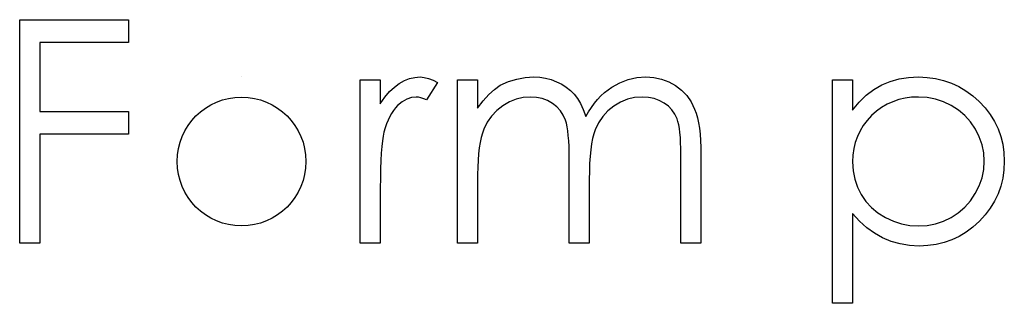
# Model space of a CAD drawing. Header units: inches. Extents: x 1694 to 2505, y -239 to -56.
# Tile 209 of 256: x 1856.757 to 1857.365, y -88.197 to -88.022. Entities that reach past the tile are written whole.
import ezdxf

# ---------------------------------------------------------------- set-up
doc = ezdxf.new("R2010")
doc.units = ezdxf.units.IN
doc.header["$LTSCALE"] = 0.5
doc.header["$MEASUREMENT"] = 0

msp = doc.modelspace()

# ---------------------------------------------------------------- linework, layer by layer
at = {"color": 7, "linetype": 'Continuous'}
for p, q in [((1856.75722, -88.02244), (1856.82435, -88.02244)), ((1856.75722, -88.16023), (1856.75722, -88.02244)), ((1856.82435, -88.02244), (1856.82435, -88.03657)), ((1856.82435, -88.03657), (1856.76959, -88.03657)), ((1856.76959, -88.03657), (1856.76959, -88.07897)), ((1856.89419, -88.05777), (1856.89419, -88.05777)), ((1856.96745, -88.05954), (1856.97981, -88.05954)), ((1856.96745, -88.16023), (1856.96745, -88.05954)), ((1856.97981, -88.05954), (1856.97981, -88.07436)), ((1856.98848, -88.06395), (1856.99152, -88.06169)), ((1856.99152, -88.06169), (1856.99464, -88.05998)), ((1856.99464, -88.05998), (1856.99784, -88.05873)), ((1856.99784, -88.05873), (1857.00107, -88.05802)), ((1857.00107, -88.05802), (1857.00438, -88.05777)), ((1857.00438, -88.05777), (1857.00695, -88.05799)), ((1857.00695, -88.05799), (1857.0096, -88.05862)), ((1857.01515, -88.06122), (1857.00835, -88.07193)), ((1857.0096, -88.05862), (1857.01233, -88.0597)), ((1857.01233, -88.0597), (1857.01515, -88.06122)), ((1857.02751, -88.05954), (1857.03988, -88.05954)), ((1857.02751, -88.16023), (1857.02751, -88.05954)), ((1857.03988, -88.05954), (1857.03988, -88.07704)), ((1857.05028, -88.06544), (1857.05384, -88.06288)), ((1857.05384, -88.06288), (1857.05884, -88.06064)), ((1857.05884, -88.06064), (1857.06398, -88.05904)), ((1857.06398, -88.05904), (1857.06922, -88.0581)), ((1857.06922, -88.0581), (1857.0746, -88.05777)), ((1857.0746, -88.05777), (1857.07825, -88.05796)), ((1857.07825, -88.05796), (1857.08178, -88.05849)), ((1857.08178, -88.05849), (1857.08523, -88.0594)), ((1857.08523, -88.0594), (1857.08857, -88.06067)), ((1857.08857, -88.06067), (1857.09174, -88.06224)), ((1857.09174, -88.06224), (1857.09459, -88.06403)), ((1857.12277, -88.06398), (1857.12768, -88.06127)), ((1857.12768, -88.06127), (1857.13282, -88.05931)), ((1857.13282, -88.05931), (1857.13809, -88.05815)), ((1857.13809, -88.05815), (1857.14358, -88.05777)), ((1857.14358, -88.05777), (1857.14863, -88.0581)), ((1857.14863, -88.0581), (1857.15338, -88.05907)), ((1857.15338, -88.05907), (1857.15783, -88.06072)), ((1857.15783, -88.06072), (1857.16197, -88.06301)), ((1857.16197, -88.06301), (1857.16569, -88.06588)), ((1857.25894, -88.05954), (1857.2713, -88.05954)), ((1857.25894, -88.19733), (1857.25894, -88.05954)), ((1857.2713, -88.05954), (1857.2713, -88.07817)), ((1857.28433, -88.06544), (1857.28927, -88.06265)), ((1857.28927, -88.06265), (1857.29452, -88.06053)), ((1857.29452, -88.06053), (1857.30004, -88.05898)), ((1857.30004, -88.05898), (1857.30586, -88.05807)), ((1857.30586, -88.05807), (1857.31199, -88.05777)), ((1857.31199, -88.05777), (1857.31735, -88.05802)), ((1857.31735, -88.05802), (1857.32253, -88.05871)), ((1857.32253, -88.05871), (1857.3275, -88.05989)), ((1857.3275, -88.05989), (1857.33228, -88.06158)), ((1857.33228, -88.06158), (1857.33686, -88.0637)), ((1856.98263, -88.07027), (1856.98553, -88.06679)), ((1856.98553, -88.06679), (1856.98848, -88.06395)), ((1857.0433, -88.07251), (1857.04678, -88.06864)), ((1857.04678, -88.06864), (1857.05028, -88.06544)), ((1857.09459, -88.06403), (1857.09715, -88.06608)), ((1857.09715, -88.06608), (1857.09939, -88.06837)), ((1857.09939, -88.06837), (1857.10141, -88.07102)), ((1857.11391, -88.0716), (1857.11598, -88.06942)), ((1857.11598, -88.06942), (1857.11813, -88.06743)), ((1857.11813, -88.06743), (1857.1204, -88.06561)), ((1857.1204, -88.06561), (1857.12277, -88.06398)), ((1857.16569, -88.06588), (1857.16892, -88.06928)), ((1857.16892, -88.06928), (1857.17163, -88.07317)), ((1857.27536, -88.0732), (1857.27969, -88.06898)), ((1857.27969, -88.06898), (1857.28433, -88.06544)), ((1857.33686, -88.0637), (1857.34122, -88.06633)), ((1857.34122, -88.06633), (1857.34542, -88.06942)), ((1857.34542, -88.06942), (1857.34939, -88.07298)), ((1856.97981, -88.07436), (1856.98263, -88.07027)), ((1856.9905, -88.07543), (1856.98914, -88.07684)), ((1856.99331, -88.07312), (1856.9905, -88.07543)), ((1856.99615, -88.07146), (1856.99331, -88.07312)), ((1856.99908, -88.07047), (1856.99615, -88.07146)), ((1857.00203, -88.07013), (1856.99908, -88.07047)), ((1857.00339, -88.07025), (1857.00203, -88.07013)), ((1857.0049, -88.07058), (1857.00339, -88.07025)), ((1857.00656, -88.07116), (1857.0049, -88.07058)), ((1857.00835, -88.07193), (1857.00656, -88.07116)), ((1857.03988, -88.07704), (1857.0433, -88.07251)), ((1857.05542, -88.07552), (1857.05172, -88.07844)), ((1857.05945, -88.07317), (1857.05542, -88.07552)), ((1857.06364, -88.07149), (1857.05945, -88.07317)), ((1857.06798, -88.07047), (1857.06364, -88.07149)), ((1857.07245, -88.07013), (1857.06798, -88.07047)), ((1857.07626, -88.07038), (1857.07245, -88.07013)), ((1857.07979, -88.0711), (1857.07626, -88.07038)), ((1857.08308, -88.07234), (1857.07979, -88.0711)), ((1857.08606, -88.07405), (1857.08308, -88.07234)), ((1857.08871, -88.07615), (1857.08606, -88.07405)), ((1857.10141, -88.07102), (1857.10331, -88.07419)), ((1857.10331, -88.07419), (1857.10505, -88.07786)), ((1857.11007, -88.07648), (1857.11195, -88.07394)), ((1857.11195, -88.07394), (1857.11391, -88.0716)), ((1857.12398, -88.07566), (1857.12029, -88.07864)), ((1857.12804, -88.07323), (1857.12398, -88.07566)), ((1857.13232, -88.07151), (1857.12804, -88.07323)), ((1857.13676, -88.07047), (1857.13232, -88.07151)), ((1857.14143, -88.07013), (1857.13676, -88.07047)), ((1857.14524, -88.07036), (1857.14143, -88.07013)), ((1857.14874, -88.07105), (1857.14524, -88.07036)), ((1857.152, -88.07221), (1857.14874, -88.07105)), ((1857.15496, -88.07381), (1857.152, -88.07221)), ((1857.15758, -88.07579), (1857.15496, -88.07381)), ((1857.17163, -88.07317), (1857.17381, -88.07762)), ((1857.2713, -88.07817), (1857.27536, -88.0732)), ((1857.29256, -88.07461), (1857.28922, -88.07657)), ((1857.29609, -88.07301), (1857.29256, -88.07461)), ((1857.29979, -88.07174), (1857.29609, -88.07301)), ((1857.30365, -88.07085), (1857.29979, -88.07174)), ((1857.30768, -88.0703), (1857.30365, -88.07085)), ((1857.31188, -88.07013), (1857.30768, -88.0703)), ((1857.31729, -88.07047), (1857.31188, -88.07013)), ((1857.32248, -88.07143), (1857.31729, -88.07047)), ((1857.32745, -88.07306), (1857.32248, -88.07143)), ((1857.33222, -88.07532), (1857.32745, -88.07306)), ((1857.33664, -88.07817), (1857.33222, -88.07532)), ((1857.34939, -88.07298), (1857.35304, -88.07687)), ((1856.76959, -88.07897), (1856.82435, -88.07897)), ((1856.82435, -88.07897), (1856.82435, -88.0931)), ((1856.98671, -88.08021), (1856.98561, -88.08217)), ((1856.98787, -88.07844), (1856.98671, -88.08021)), ((1856.98914, -88.07684), (1856.98787, -88.07844)), ((1857.04852, -88.08184), (1857.04584, -88.08568)), ((1857.05172, -88.07844), (1857.04852, -88.08184)), ((1857.09094, -88.07858), (1857.08871, -88.07615)), ((1857.09274, -88.08134), (1857.09094, -88.07858)), ((1857.09409, -88.08443), (1857.09274, -88.08134)), ((1857.10505, -88.07786), (1857.10665, -88.08209)), ((1857.10665, -88.08209), (1857.10831, -88.07919)), ((1857.10831, -88.07919), (1857.11007, -88.07648)), ((1857.12029, -88.07864), (1857.11714, -88.08209)), ((1857.15979, -88.07806), (1857.15758, -88.07579)), ((1857.16158, -88.08065), (1857.15979, -88.07806)), ((1857.16296, -88.08352), (1857.16158, -88.08065)), ((1857.17381, -88.07762), (1857.17472, -88.0801)), ((1857.17472, -88.0801), (1857.17549, -88.08289)), ((1857.28301, -88.08159), (1857.28027, -88.08454)), ((1857.28602, -88.07891), (1857.28301, -88.08159)), ((1857.28922, -88.07657), (1857.28602, -88.07891)), ((1857.34059, -88.08156), (1857.33664, -88.07817)), ((1857.34407, -88.08545), (1857.34059, -88.08156)), ((1857.35304, -88.07687), (1857.35618, -88.08098)), ((1857.35618, -88.08098), (1857.35886, -88.08526)), ((1856.98365, -88.08664), (1856.98279, -88.08915)), ((1856.98459, -88.08432), (1856.98365, -88.08664)), ((1856.98561, -88.08217), (1856.98459, -88.08432)), ((1857.04584, -88.08568), (1857.04369, -88.09001)), ((1857.09464, -88.08623), (1857.09409, -88.08443)), ((1857.09511, -88.08841), (1857.09464, -88.08623)), ((1857.11452, -88.08601), (1857.11242, -88.09037)), ((1857.11714, -88.08209), (1857.11452, -88.08601)), ((1857.16351, -88.08518), (1857.16296, -88.08352)), ((1857.16398, -88.08717), (1857.16351, -88.08518)), ((1857.1644, -88.08946), (1857.16398, -88.08717)), ((1857.17549, -88.08289), (1857.17615, -88.08595)), ((1857.17615, -88.08595), (1857.17671, -88.08932)), ((1857.2779, -88.08766), (1857.27589, -88.09098)), ((1857.28027, -88.08454), (1857.2779, -88.08766)), ((1857.34705, -88.0899), (1857.34407, -88.08545)), ((1857.35886, -88.08526), (1857.36104, -88.08973)), ((1856.82435, -88.0931), (1856.76959, -88.0931)), ((1856.76959, -88.0931), (1856.76959, -88.16023)), ((1856.98202, -88.09183), (1856.9815, -88.09423)), ((1856.98279, -88.08915), (1856.98202, -88.09183)), ((1857.0428, -88.09244), (1857.04203, -88.09514)), ((1857.04369, -88.09001), (1857.0428, -88.09244)), ((1857.0955, -88.09092), (1857.09511, -88.08841)), ((1857.09583, -88.09382), (1857.0955, -88.09092)), ((1857.09608, -88.09708), (1857.09583, -88.09382)), ((1857.11156, -88.09285), (1857.11082, -88.09572)), ((1857.11242, -88.09037), (1857.11156, -88.09285)), ((1857.16473, -88.09205), (1857.1644, -88.08946)), ((1857.16498, -88.09498), (1857.16473, -88.09205)), ((1857.17671, -88.08932), (1857.17712, -88.09296)), ((1857.17712, -88.09296), (1857.17742, -88.09691)), ((1857.27589, -88.09098), (1857.27423, -88.09445)), ((1857.34948, -88.09465), (1857.34705, -88.0899)), ((1857.36104, -88.08973), (1857.36275, -88.09443)), ((1856.98106, -88.09719), (1856.98067, -88.10069)), ((1856.9815, -88.09423), (1856.98106, -88.09719)), ((1857.04137, -88.09818), (1857.04084, -88.10152)), ((1857.04203, -88.09514), (1857.04137, -88.09818)), ((1857.09627, -88.10069), (1857.09608, -88.09708)), ((1857.11021, -88.09898), (1857.10969, -88.10262)), ((1857.11082, -88.09572), (1857.11021, -88.09898)), ((1857.16517, -88.09821), (1857.16498, -88.09498)), ((1857.16528, -88.10177), (1857.16517, -88.09821)), ((1857.17742, -88.09691), (1857.17762, -88.10116)), ((1857.27296, -88.0981), (1857.27205, -88.10193)), ((1857.27423, -88.09445), (1857.27296, -88.0981)), ((1857.35119, -88.09956), (1857.34948, -88.09465)), ((1857.35224, -88.10458), (1857.35119, -88.09956)), ((1857.36275, -88.09443), (1857.36397, -88.09928)), ((1857.36397, -88.09928), (1857.36468, -88.10436)), ((1856.98036, -88.10475), (1856.98012, -88.10933)), ((1856.98067, -88.10069), (1856.98036, -88.10475)), ((1857.0404, -88.10514), (1857.04013, -88.10908)), ((1857.04084, -88.10152), (1857.0404, -88.10514)), ((1857.09638, -88.10469), (1857.09627, -88.10069)), ((1857.09641, -88.10903), (1857.09638, -88.10469)), ((1857.10969, -88.10262), (1857.1093, -88.10665)), ((1857.16531, -88.10563), (1857.16528, -88.10177)), ((1857.16531, -88.16023), (1857.16531, -88.10563)), ((1857.17762, -88.10116), (1857.17767, -88.10569)), ((1857.17767, -88.10569), (1857.17767, -88.16023)), ((1857.2715, -88.10594), (1857.2713, -88.1101)), ((1857.27205, -88.10193), (1857.2715, -88.10594)), ((1857.35257, -88.10975), (1857.35224, -88.10458)), ((1857.36468, -88.10436), (1857.36493, -88.10961)), ((1856.98012, -88.10933), (1856.97995, -88.11447)), ((1857.04013, -88.10908), (1857.03993, -88.11331)), ((1857.09641, -88.16023), (1857.09641, -88.10903)), ((1857.109, -88.11107), (1857.10883, -88.11587)), ((1857.1093, -88.10665), (1857.109, -88.11107)), ((1857.2713, -88.1101), (1857.27163, -88.11557)), ((1857.35221, -88.11488), (1857.35257, -88.10975)), ((1857.36493, -88.10961), (1857.36468, -88.11496)), ((1856.97995, -88.11447), (1856.97984, -88.12015)), ((1857.03993, -88.11331), (1857.03988, -88.11786)), ((1857.03988, -88.11786), (1857.03988, -88.16023)), ((1857.10883, -88.11587), (1857.10878, -88.12106)), ((1857.27163, -88.11557), (1857.2726, -88.12073)), ((1857.35119, -88.1199), (1857.35221, -88.11488)), ((1857.36468, -88.11496), (1857.36397, -88.12012)), ((1856.97984, -88.12015), (1856.97981, -88.12639)), ((1857.10878, -88.12106), (1857.10878, -88.16023)), ((1857.2726, -88.12073), (1857.27423, -88.12564)), ((1857.34942, -88.12482), (1857.35119, -88.1199)), ((1857.36397, -88.12012), (1857.36278, -88.12507)), ((1856.97981, -88.12639), (1856.97981, -88.16023)), ((1857.27423, -88.12564), (1857.27652, -88.13025)), ((1857.27652, -88.13025), (1857.27942, -88.13448)), ((1857.34398, -88.13409), (1857.34699, -88.12962)), ((1857.34699, -88.12962), (1857.34942, -88.12482)), ((1857.3611, -88.12981), (1857.35892, -88.13437)), ((1857.36278, -88.12507), (1857.3611, -88.12981)), ((1857.27942, -88.13448), (1857.2829, -88.13826)), ((1857.3405, -88.13804), (1857.34398, -88.13409)), ((1857.35892, -88.13437), (1857.35627, -88.1387)), ((1857.27558, -88.14665), (1857.2713, -88.14199)), ((1857.2713, -88.14199), (1857.2713, -88.19733)), ((1857.2829, -88.13826), (1857.28693, -88.14157)), ((1857.28693, -88.14157), (1857.29151, -88.14442)), ((1857.33209, -88.14436), (1857.33653, -88.14146)), ((1857.33653, -88.14146), (1857.3405, -88.13804)), ((1857.35627, -88.1387), (1857.35315, -88.14281)), ((1857.28008, -88.15071), (1857.27558, -88.14665)), ((1857.29151, -88.14442), (1857.29645, -88.14671)), ((1857.29645, -88.14671), (1857.30153, -88.14833)), ((1857.30153, -88.14833), (1857.30672, -88.1493)), ((1857.31732, -88.1493), (1857.3224, -88.14831)), ((1857.3224, -88.14831), (1857.32734, -88.14668)), ((1857.32734, -88.14668), (1857.33209, -88.14436)), ((1857.34953, -88.14673), (1857.34558, -88.15032)), ((1857.35315, -88.14281), (1857.34953, -88.14673)), ((1857.28486, -88.15416), (1857.28008, -88.15071)), ((1857.28985, -88.15697), (1857.28486, -88.15416)), ((1857.30672, -88.1493), (1857.31207, -88.14963)), ((1857.31207, -88.14963), (1857.31732, -88.1493)), ((1857.34144, -88.15341), (1857.33708, -88.15604)), ((1857.34558, -88.15032), (1857.34144, -88.15341)), ((1856.76959, -88.16023), (1856.75722, -88.16023)), ((1856.97981, -88.16023), (1856.96745, -88.16023)), ((1857.03988, -88.16023), (1857.02751, -88.16023)), ((1857.10878, -88.16023), (1857.09641, -88.16023)), ((1857.17767, -88.16023), (1857.16531, -88.16023)), ((1857.29512, -88.15918), (1857.28985, -88.15697)), ((1857.30062, -88.16073), (1857.29512, -88.15918)), ((1857.30639, -88.16169), (1857.30062, -88.16073)), ((1857.32781, -88.15985), (1857.32287, -88.16103)), ((1857.33255, -88.15819), (1857.32781, -88.15985)), ((1857.33708, -88.15604), (1857.33255, -88.15819)), ((1857.31238, -88.162), (1857.30639, -88.16169)), ((1857.3177, -88.16175), (1857.31238, -88.162)), ((1857.32287, -88.16103), (1857.3177, -88.16175)), ((1857.2713, -88.19733), (1857.25894, -88.19733))]:
    msp.add_line(p, q, dxfattribs=at)
msp.add_arc((1856.89413, -88.10988), 0.03974, 90.00004, 89.99996, dxfattribs=at)

doc.saveas('drawing.dxf')
